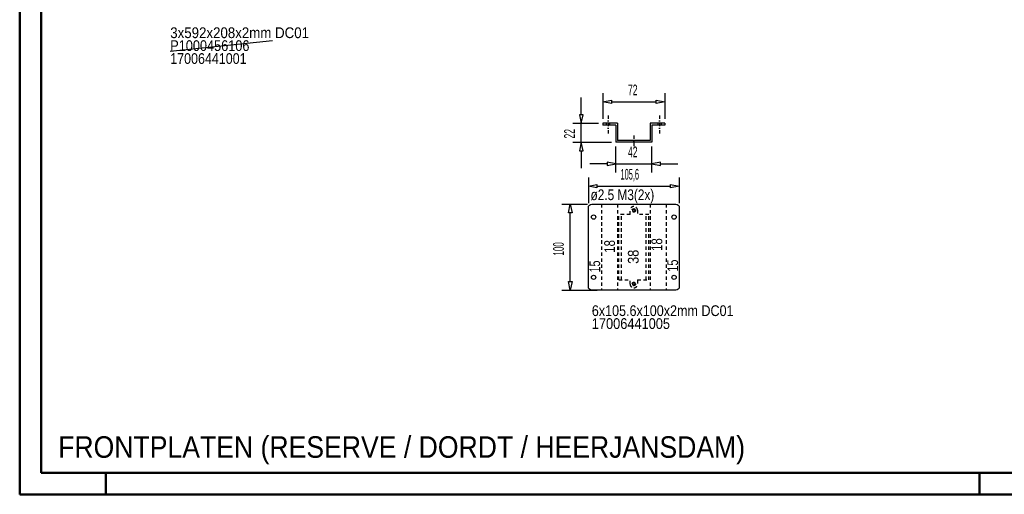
# Model space of a CAD drawing. Extents: x -16476 to -14436, y 5163 to 6588.
# Tile 1 of 3: x -16476 to -15332, y 5163 to 5714. Entities that reach past the tile are written whole.
import ezdxf

# ---------------------------------------------------------------- set-up
doc = ezdxf.new("R2010")
doc.units = 0
doc.header["$MEASUREMENT"] = 0
doc.linetypes.add('DASHDOT', pattern=[8.5, 4, -2, 0.5, -2])
doc.linetypes.add('HIDDEN', pattern=[7, 4, -3])
doc.layers.get('0').update_dxf_attribs({"linetype": 'CONTINUOUS'})
for name, color, linetype in [('DIM49', 4, 'CONTINUOUS'), ('LE_GREEN', 3, 'CONTINUOUS'), ('LE_HIDDEN', 7, 'CONTINUOUS'), ('LE_MIDDLE', 7, 'CONTINUOUS'), ('TXT_ALL', 7, 'CONTINUOUS'), ('TXT_DIM49', 2, 'CONTINUOUS')]:
    doc.layers.add(name, color=color, linetype=linetype)
doc.layers.add('LE_ALL', color=7, linetype='CONTINUOUS', lineweight=50)

# ---------------------------------------------------------------- blocks, each defined once
blk = doc.blocks.new('_D1', base_point=(-15783.2, 5572))
at = {"layer": 'DIM49', "color": 1}
for p, q in [((-15783.2, 5537), (-15783.2, 5567)), ((-15741.2, 5537), (-15741.2, 5567)), ((-15783.2, 5547), (-15793.2, 5549)), ((-15793.2, 5549), (-15793.2, 5545)), ((-15731.2, 5549), (-15741.2, 5547)), ((-15731.2, 5545), (-15731.2, 5549)), ((-15793.2, 5547), (-15813.2, 5547)), ((-15793.2, 5545), (-15783.2, 5547)), ((-15783.2, 5547), (-15741.2, 5547)), ((-15741.2, 5547), (-15731.2, 5545)), ((-15731.2, 5547), (-15711.2, 5547))]:
    blk.add_line(p, q, dxfattribs=at)
at = {"layer": 'TXT_DIM49', "width": 0.596}
blk.add_text('42', height=12.5, dxfattribs=at).set_placement((-15769, 5554.5))
blk = doc.blocks.new('_D2', base_point=(-15798.2, 5594))
at = {"layer": 'DIM49', "color": 1}
for p, q in [((-15823.2, 5604), (-15823.2, 5624)), ((-15833.2, 5594), (-15803.2, 5594)), ((-15821.2, 5604), (-15825.2, 5604)), ((-15825.2, 5604), (-15823.2, 5594)), ((-15823.2, 5594), (-15821.2, 5604)), ((-15823.2, 5572), (-15823.2, 5594)), ((-15833.2, 5572), (-15788.2, 5572)), ((-15823.2, 5572), (-15825.2, 5562)), ((-15821.2, 5562), (-15823.2, 5572)), ((-15825.2, 5562), (-15821.2, 5562)), ((-15823.2, 5562), (-15823.2, 5542))]:
    blk.add_line(p, q, dxfattribs=at)
at = {"layer": 'TXT_DIM49', "width": 0.596}
blk.add_text('22', height=12.5, rotation=90, dxfattribs=at).set_placement((-15830.7, 5576.3))
blk = doc.blocks.new('_D3', base_point=(-15798.2, 5594))
at = {"layer": 'DIM49', "color": 1}
for p, q in [((-15798.2, 5629), (-15798.2, 5599)), ((-15726.2, 5629), (-15726.2, 5599)), ((-15798.2, 5619), (-15788.2, 5621)), ((-15788.2, 5617), (-15798.2, 5619)), ((-15788.2, 5621), (-15788.2, 5617)), ((-15788.2, 5619), (-15736.2, 5619)), ((-15736.2, 5617), (-15736.2, 5621)), ((-15736.2, 5621), (-15726.2, 5619)), ((-15726.2, 5619), (-15736.2, 5617))]:
    blk.add_line(p, q, dxfattribs=at)
at = {"layer": 'TXT_DIM49', "width": 0.596}
blk.add_text('72', height=12.5, dxfattribs=at).set_placement((-15769, 5626.5))
blk = doc.blocks.new('_D4', base_point=(-15815, 5496))
at = {"layer": 'DIM49', "color": 1}
for p, q in [((-15815, 5531), (-15815, 5501)), ((-15709.4, 5531), (-15709.4, 5501)), ((-15815, 5521), (-15805, 5523)), ((-15805, 5519), (-15815, 5521)), ((-15805, 5523), (-15805, 5519)), ((-15805, 5521), (-15719.4, 5521)), ((-15719.4, 5519), (-15719.4, 5523)), ((-15719.4, 5523), (-15709.4, 5521)), ((-15709.4, 5521), (-15719.4, 5519))]:
    blk.add_line(p, q, dxfattribs=at)
at = {"layer": 'TXT_DIM49', "width": 0.512}
blk.add_text('105,6', height=12.5, dxfattribs=at).set_placement((-15777.6, 5528.5))
blk = doc.blocks.new('_D5', base_point=(-15811, 5500))
at = {"layer": 'DIM49', "color": 1}
for p, q in [((-15846, 5500), (-15816, 5500)), ((-15838, 5490), (-15836, 5500)), ((-15836, 5500), (-15834, 5490)), ((-15834, 5490), (-15838, 5490)), ((-15836, 5410), (-15836, 5490)), ((-15846, 5400), (-15804.6, 5400)), ((-15836, 5400), (-15838, 5410)), ((-15838, 5410), (-15834, 5410)), ((-15834, 5410), (-15836, 5400))]:
    blk.add_line(p, q, dxfattribs=at)
at = {"layer": 'TXT_DIM49', "width": 0.557}
blk.add_text('100', height=12.5, rotation=90, dxfattribs=at).set_placement((-15843.5, 5440.3))

msp = doc.modelspace()

# ---------------------------------------------------------------- linework, layer by layer
for p, q in [((-16300.8, 5678), (-16182, 5690.1)), ((-15781.2, 5594), (-15798.2, 5594)), ((-15798.2, 5594), (-15798.2, 5592)), ((-15781.2, 5594), (-15781.2, 5574)), ((-15726.2, 5594), (-15743.2, 5594)), ((-15743.2, 5594), (-15743.2, 5574)), ((-15726.2, 5594), (-15726.2, 5592)), ((-15783.2, 5592), (-15798.2, 5592)), ((-15783.2, 5592), (-15783.2, 5572)), ((-15741.2, 5592), (-15741.2, 5572)), ((-15726.2, 5592), (-15741.2, 5592)), ((-15741.2, 5572), (-15783.2, 5572)), ((-15743.2, 5574), (-15781.2, 5574))]:
    msp.add_line(p, q)
at = {"layer": 'LE_ALL', "color": 1}
for p, q in [((-16375.7, 5187.8), (-16375.7, 5162.8)), ((-15360.7, 5187.8), (-15360.7, 5162.8))]:
    msp.add_line(p, q, dxfattribs=at)
at = {"layer": 'LE_ALL', "color": 10}
for points in [[(-16475.7, 5162.8), (-14435.7, 5162.8), (-14435.7, 6587.8), (-16475.7, 6587.8), (-16475.7, 5162.8)], [(-16450.7, 5187.8), (-14460.7, 5187.8), (-14460.7, 6562.8), (-16450.7, 6562.8), (-16450.7, 5187.8)]]:
    msp.add_lwpolyline(points, dxfattribs=at)
at = {"layer": 'LE_GREEN'}
msp.add_lwpolyline([(-15713.4, 5400), (-15811, 5400, -0.414214), (-15815, 5404), (-15815, 5496, -0.414214), (-15811, 5500), (-15713.4, 5500, -0.414214), (-15709.4, 5496), (-15709.4, 5404, -0.414214), (-15713.4, 5400)], format="xyb", dxfattribs=at)
for centre, radius in [((-15762.2, 5492.8), 1.25), ((-15809, 5485), 2.5), ((-15715.4, 5485), 2.5), ((-15809, 5415), 2.5), ((-15715.4, 5415), 2.5), ((-15762.2, 5407.3), 1.25)]:
    msp.add_circle(centre, radius, dxfattribs=at)
at = {"layer": 'LE_HIDDEN', "color": 1, "linetype": 'HIDDEN'}
for p, q in [((-15794.5, 5594), (-15794.5, 5592)), ((-15790, 5592), (-15790, 5594)), ((-15734.5, 5594), (-15734.5, 5592)), ((-15730, 5592), (-15730, 5594)), ((-15799.6, 5500), (-15799.6, 5400)), ((-15781.2, 5500), (-15781.2, 5400)), ((-15758, 5493), (-15758, 5488)), ((-15743.2, 5500), (-15743.2, 5400)), ((-15724.8, 5500), (-15724.8, 5400)), ((-15779.7, 5412), (-15779.7, 5488)), ((-15766.5, 5488), (-15779.7, 5488)), ((-15776.7, 5412), (-15776.7, 5488)), ((-15747.7, 5412), (-15747.7, 5488)), ((-15779.7, 5412), (-15766.5, 5412)), ((-15758, 5412), (-15744.7, 5412))]:
    msp.add_line(p, q, dxfattribs=at)
for points in [[(-15766.5, 5488), (-15766.5, 5493, -0.414214), (-15762.2, 5497.3, -0.414214), (-15758, 5493)], [(-15758, 5412), (-15758, 5407, -0.414214), (-15762.2, 5402.8, -0.414214), (-15766.5, 5407), (-15766.5, 5412)]]:
    msp.add_lwpolyline(points, format="xyb", dxfattribs=at)
msp.add_lwpolyline([(-15744.7, 5412), (-15744.7, 5488), (-15758, 5488)], dxfattribs=at)
for centre, radius in [((-15762.2, 5492.8), 2), ((-15762.2, 5492.8), 1.5), ((-15762.2, 5407.3), 2), ((-15762.2, 5407.3), 1.5)]:
    msp.add_circle(centre, radius, dxfattribs=at)
at = {"layer": 'LE_MIDDLE', "color": 1, "linetype": 'DASHDOT'}
for p, q in [((-15792.2, 5603), (-15792.2, 5580)), ((-15732.2, 5603), (-15732.2, 5580)), ((-15762.2, 5580), (-15762.2, 5564))]:
    msp.add_line(p, q, dxfattribs=at)

# ---------------------------------------------------------------- block references
at = {"layer": 'DIM49'}
for name, p in [('_D3', (-15798.2, 5594)), ('_D2', (-15798.2, 5594)), ('_D1', (-15783.2, 5572)), ('_D4', (-15815, 5496)), ('_D5', (-15811, 5500))]:
    msp.add_blockref(name, p, dxfattribs=at)

# ---------------------------------------------------------------- texts
at = {"layer": 'TXT_ALL', "color": 4}
for s, height, width, p in [('3x592x208x2mm DC01', 12.5, 0.923, (-16300.8, 5693)), ('P1000456106', 12.5, 0.884, (-16300.8, 5678)), ('17006441001', 12.5, 0.867, (-16300.8, 5663)), ('ø2.5 M3(2x)', 12.5, 0.822, (-15812.5, 5504.7)), ('6x105.6x100x2mm DC01', 12.5, 0.873, (-15811, 5370)), ('17006441005', 12.5, 0.888, (-15811, 5355)), ('FRONTPLATEN (RESERVE / DORDT / HEERJANSDAM)', 25, 0.924, (-16431, 5205.3))]:
    msp.add_text(s, height=height, dxfattribs=dict(at, width=width)).set_placement(p)
for s, width, p in [('18', 0.797, (-15784.1, 5443.5)), ('18', 0.797, (-15729.2, 5445.6)), ('38', 0.879, (-15756.6, 5430.7)), ('15', 0.75, (-15801.3, 5420.6)), ('15', 0.75, (-15710.8, 5421.7))]:
    msp.add_text(s, height=12.5, rotation=90.0002, dxfattribs=dict(at, width=width)).set_placement(p)

doc.saveas('drawing.dxf')
